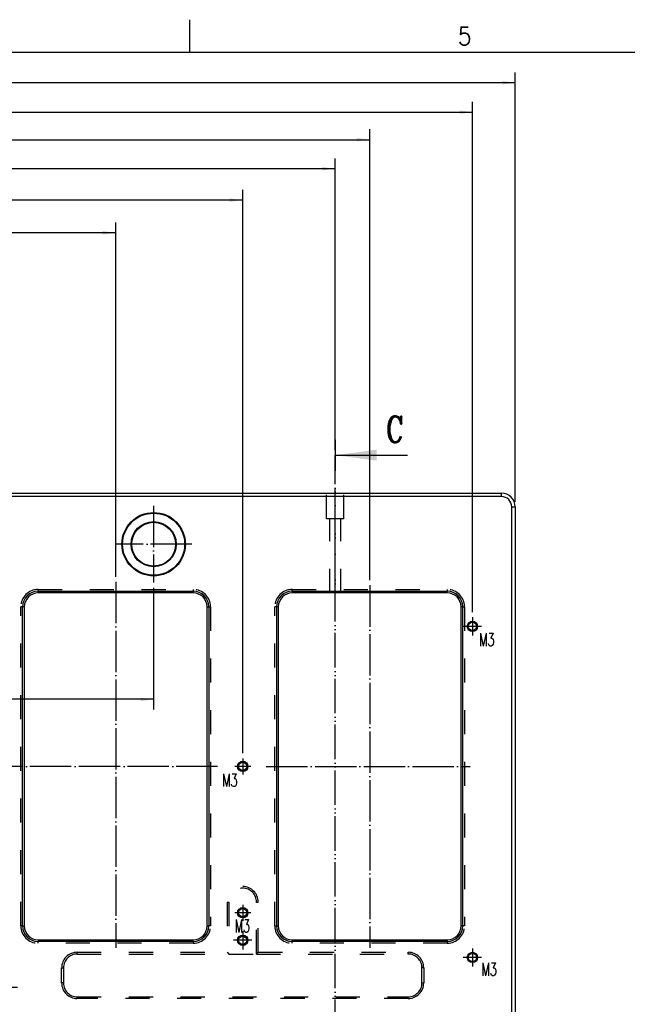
# Model space of a CAD drawing. Header units: inches. Extents: x -429 to 435, y -270 to 288.
# Tile 12 of 20: x -30 to 88, y 98 to 288. Entities that reach past the tile are written whole.
import ezdxf

# ---------------------------------------------------------------- set-up
doc = ezdxf.new("R2010")
doc.units = ezdxf.units.IN
for name, pattern in [('DASHED', [15, 7, -8]), ('DOT_CENTER', [14, 12, -1, 0, -1]), ('PHANTOM', [13, 10, -1, 0, -1, 0, -1])]:
    doc.linetypes.add(name, pattern=pattern)
doc.layers.add('1', color=7, linetype='Continuous')
doc.styles.add('CONVERTER_11', font='complex.shx', dxfattribs={"width": 0.76})
doc.styles.add('CONVERTER_12', font='txt.shx', dxfattribs={"width": 0.63})
doc.styles.add('CONVERTER_13', font='txt.shx', dxfattribs={"width": 0.9})
doc.dimstyles.new('ME10_DIM_108', dxfattribs={"dimtxt": 4.5, "dimasz": 3.75, "dimexe": 3, "dimexo": 1.5, "dimgap": 1.5, "dimtad": 0, "dimdsep": 46, "dimtxsty": 'CONVERTER_12', "dimsah": 1, "dimcen": 0.09, "dimclrd": 3, "dimclre": 3, "dimclrt": 3, "dimadec": 0, "dimazin": 0, "dimtol": 1, "dimtp": 0.05, "dimtm": 0.05, "dimtfac": 0.7, "dimtdec": 0, "dimtix": 1, "dimtmove": 0, "dimatfit": 3, "dimfxl": 1, "dimtolj": 1, "dimtzin": 0, "dimarcsym": 0})
doc.dimstyles.new('ME10_DIM_56', dxfattribs={"dimtxt": 4.5, "dimasz": 3.75, "dimexe": 3, "dimexo": 1.5, "dimgap": 1.5, "dimtad": 0, "dimdsep": 46, "dimtxsty": 'CONVERTER_12', "dimsah": 1, "dimcen": 0.09, "dimclrd": 3, "dimclre": 3, "dimclrt": 3, "dimadec": 0, "dimazin": 0, "dimtfac": 1, "dimtdec": 4, "dimtix": 1, "dimtmove": 0, "dimatfit": 3, "dimfxl": 1, "dimtolj": 1, "dimtzin": 0, "dimarcsym": 0})
doc.dimstyles.new('ME10_DIM_63', dxfattribs={"dimtxt": 4.5, "dimasz": 3.75, "dimexe": 3, "dimexo": 1.5, "dimgap": 1.5, "dimtad": 0, "dimdsep": 46, "dimtxsty": 'CONVERTER_12', "dimsah": 1, "dimcen": 0.09, "dimclrd": 3, "dimclre": 3, "dimclrt": 3, "dimadec": 0, "dimazin": 0, "dimtfac": 1, "dimtdec": 4, "dimtix": 1, "dimtmove": 0, "dimatfit": 3, "dimfxl": 1, "dimtolj": 1, "dimtzin": 0, "dimarcsym": 0})
doc.dimstyles.new('ME10_DIM_64', dxfattribs={"dimtxt": 4.5, "dimasz": 3.75, "dimexe": 3, "dimexo": 1.5, "dimgap": 1.5, "dimtad": 0, "dimdsep": 46, "dimtxsty": 'CONVERTER_12', "dimsah": 1, "dimcen": 0.09, "dimclrd": 3, "dimclre": 3, "dimclrt": 3, "dimadec": 0, "dimazin": 0, "dimtol": 1, "dimtp": 0.05, "dimtm": 0.05, "dimtfac": 0.7, "dimtdec": 0, "dimtix": 1, "dimtmove": 0, "dimatfit": 3, "dimfxl": 1, "dimtolj": 1, "dimtzin": 0, "dimarcsym": 0})
doc.dimstyles.new('ME10_DIM_65', dxfattribs={"dimtxt": 4.5, "dimasz": 3.75, "dimexe": 3, "dimexo": 1.5, "dimgap": 1.5, "dimtad": 0, "dimdsep": 46, "dimtxsty": 'CONVERTER_12', "dimsah": 1, "dimcen": 0.09, "dimclrd": 3, "dimclre": 3, "dimclrt": 3, "dimadec": 0, "dimazin": 0, "dimtfac": 1, "dimtdec": 4, "dimtix": 1, "dimtmove": 0, "dimatfit": 3, "dimfxl": 1, "dimtolj": 1, "dimtzin": 0, "dimarcsym": 0})
doc.dimstyles.new('ME10_DIM_66', dxfattribs={"dimtxt": 4.5, "dimasz": 3.75, "dimexe": 3, "dimexo": 1.5, "dimgap": 1.5, "dimtad": 0, "dimdsep": 46, "dimtxsty": 'CONVERTER_12', "dimsah": 1, "dimcen": 0.09, "dimclrd": 3, "dimclre": 3, "dimclrt": 3, "dimadec": 0, "dimazin": 0, "dimtfac": 1, "dimtdec": 4, "dimtix": 1, "dimtmove": 0, "dimatfit": 3, "dimfxl": 1, "dimtolj": 1, "dimtzin": 0, "dimarcsym": 0})
doc.dimstyles.new('ME10_DIM_67', dxfattribs={"dimtxt": 4.5, "dimasz": 3.75, "dimexe": 3, "dimexo": 1.5, "dimgap": 1.5, "dimtad": 0, "dimdsep": 46, "dimtxsty": 'CONVERTER_12', "dimsah": 1, "dimcen": 0.09, "dimclrd": 3, "dimclre": 3, "dimclrt": 3, "dimadec": 0, "dimazin": 0, "dimtol": 1, "dimtp": 0.05, "dimtm": 0.05, "dimtfac": 0.7, "dimtdec": 0, "dimtix": 1, "dimtmove": 0, "dimatfit": 3, "dimfxl": 1, "dimtolj": 1, "dimtzin": 0, "dimarcsym": 0})
doc.dimstyles.new('ME10_DIM_68', dxfattribs={"dimtxt": 4.5, "dimasz": 3.75, "dimexe": 3, "dimexo": 1.5, "dimgap": 1.5, "dimtad": 0, "dimdsep": 46, "dimtxsty": 'CONVERTER_12', "dimsah": 1, "dimcen": 0.09, "dimclrd": 3, "dimclre": 3, "dimclrt": 3, "dimadec": 0, "dimazin": 0, "dimtfac": 1, "dimtdec": 4, "dimtix": 1, "dimtmove": 0, "dimatfit": 3, "dimfxl": 1, "dimtolj": 1, "dimtzin": 0, "dimarcsym": 0})
doc.dimstyles.get("Standard").update_dxf_attribs({"dimtxt": 0.18, "dimasz": 0.18, "dimexe": 0.18, "dimexo": 0.0625, "dimgap": 0.09, "dimtad": 0, "dimtih": 1, "dimtoh": 1, "dimdec": 4, "dimzin": 0, "dimdsep": 46, "dimtxsty": 'Standard', "dimcen": 0.09, "dimadec": 0, "dimazin": 0, "dimtfac": 1, "dimtdec": 4, "dimtofl": 0, "dimtmove": 0, "dimatfit": 3, "dimfxl": 1, "dimtolj": 1, "dimtzin": 0, "dimarcsym": 0})

# ---------------------------------------------------------------- blocks, each defined once
blk = doc.blocks.new('E7018-24196_large_stiffener__35', base_point=(-501, -178.3))
at = {"color": 7, "linetype": 'Continuous'}
for p, q in [((-88.01, 295.3), (44.31, 295.3)), ((44.31, 295.3), (49.31, 295.3)), ((49.31, 295.3), (95, 295.3)), ((95, 294.3), (-497, 294.3)), ((98, 128.5), (98, 291.3)), ((99, 291.3), (99, 128.5)), ((-39.35, 266.82), (5.65, 266.82)), ((5.65, 266.32), (-39.35, 266.32)), ((34.31, 266.82), (79.31, 266.82)), ((45.21, 266.32), (34.31, 266.32)), ((48.41, 266.32), (45.21, 266.32)), ((79.31, 266.32), (48.41, 266.32)), ((-43.85, 169.64), (-43.85, 262.32)), ((-43.35, 262.32), (-43.35, 169.64)), ((9.65, 169.64), (9.65, 262.32)), ((10.15, 262.32), (10.15, 169.64)), ((29.81, 262.32), (29.81, 169.64)), ((30.31, 262.32), (30.31, 169.64)), ((83.31, 169.64), (83.31, 262.32)), ((83.81, 169.64), (83.81, 262.32)), ((-39.35, 165.64), (5.65, 165.64)), ((5.65, 165.14), (-39.35, 165.14)), ((34.31, 165.64), (79.31, 165.64)), ((79.31, 165.14), (34.31, 165.14))]:
    blk.add_line(p, q, dxfattribs=at)
at = {"color": 3, "linetype": 'DASHED'}
for p, q in [((44.31, 287.8), (44.31, 295.3)), ((49.31, 287.8), (49.31, 295.3)), ((45.21, 287.8), (44.31, 287.8)), ((48.41, 287.8), (45.21, 287.8)), ((45.21, 266.32), (45.21, 287.8)), ((48.41, 266.32), (48.41, 287.8)), ((49.31, 287.8), (48.41, 287.8)), ((-39.35, 267.32), (-39.35, 266.82)), ((-39.35, 267.32), (5.65, 267.32)), ((5.65, 267.32), (5.65, 266.82)), ((34.31, 267.32), (79.31, 267.32)), ((34.31, 266.82), (34.31, 267.32)), ((79.31, 267.32), (79.31, 266.82)), ((-43.85, 262.32), (-44.35, 262.32)), ((-44.35, 169.64), (-44.35, 262.32)), ((10.15, 262.32), (10.65, 262.32)), ((10.65, 262.32), (10.65, 169.64)), ((29.81, 262.32), (29.31, 262.32)), ((29.31, 169.64), (29.31, 262.32)), ((83.81, 262.32), (84.31, 262.32)), ((84.31, 262.32), (84.31, 169.64)), ((15.48, 176.6), (15.98, 176.6)), ((15.48, 176.6), (15.48, 162)), ((15.98, 176.6), (15.98, 161.5)), ((23.98, 176.6), (24.48, 176.6)), ((23.98, 161.5), (23.98, 176.6)), ((24.48, 162), (24.48, 176.6)), ((-43.85, 169.64), (-44.35, 169.64)), ((10.65, 169.64), (10.15, 169.64)), ((29.31, 169.64), (29.81, 169.64)), ((84.31, 169.64), (83.81, 169.64)), ((-39.35, 164.64), (-39.35, 165.14)), ((5.65, 164.64), (-39.35, 164.64)), ((5.65, 165.14), (5.65, 164.64)), ((34.31, 164.64), (34.31, 165.14)), ((79.31, 164.64), (34.31, 164.64)), ((79.31, 165.14), (79.31, 164.64)), ((-28.02, 162), (15.48, 162)), ((-28.02, 161.5), (-28.02, 162)), ((-28.02, 161.5), (15.98, 161.5)), ((15.48, 162), (15.98, 161.5)), ((15.98, 161.5), (23.98, 161.5)), ((24.48, 162), (23.98, 161.5)), ((23.98, 161.5), (67.98, 161.5)), ((24.48, 162), (67.98, 162)), ((67.98, 161.5), (67.98, 162)), ((-32.52, 157.5), (-32.02, 157.5)), ((-32.52, 153.1), (-32.52, 157.5)), ((-32.02, 157.5), (-32.02, 153.1)), ((71.98, 153.1), (71.98, 157.5)), ((72.48, 157.5), (71.98, 157.5)), ((72.48, 157.5), (72.48, 153.1)), ((-32.02, 153.1), (-32.52, 153.1)), ((71.98, 153.1), (72.48, 153.1)), ((-28.02, 148.6), (-28.02, 149.1)), ((-28.02, 149.1), (67.98, 149.1)), ((67.98, 148.6), (67.98, 149.1)), ((67.98, 148.6), (-28.02, 148.6))]:
    blk.add_line(p, q, dxfattribs=at)
at = {"color": 1, "linetype": 'Continuous'}
for p, q in [((95, 294.3), (95, 295.3)), ((98, 291.3), (99, 291.3)), ((-39.35, 266.32), (-39.35, 266.82)), ((5.65, 266.82), (5.65, 266.32)), ((34.31, 266.82), (34.31, 266.32)), ((79.31, 266.32), (79.31, 266.82)), ((-43.35, 262.32), (-43.85, 262.32)), ((9.65, 262.32), (10.15, 262.32)), ((30.31, 262.32), (29.81, 262.32)), ((83.81, 262.32), (83.31, 262.32)), ((-43.85, 169.64), (-43.35, 169.64)), ((9.65, 169.64), (10.15, 169.64)), ((29.81, 169.64), (30.31, 169.64)), ((83.31, 169.64), (83.81, 169.64)), ((-39.35, 165.64), (-39.35, 165.14)), ((5.65, 165.14), (5.65, 165.64)), ((34.31, 165.14), (34.31, 165.64)), ((79.31, 165.64), (79.31, 165.14))]:
    blk.add_line(p, q, dxfattribs=at)
at = {"color": 7, "linetype": 'Continuous'}
for centre, radius in [((-5.85, 280.47), 9.2), ((-5.85, 280.47), 9), ((-5.85, 280.47), 6.55), ((-5.85, 280.47), 6.35), ((86.61, 256.62), 1.5), ((86.61, 256.62), 1.2), ((19.98, 215.98), 1.5), ((19.98, 215.98), 1.2), ((19.98, 173.5), 1.5), ((19.98, 173.5), 1.2), ((19.98, 165.5), 1.5), ((19.98, 165.5), 1.2), ((86.61, 160.5), 1.5), ((86.61, 160.5), 1.2)]:
    blk.add_circle(centre, radius, dxfattribs=at)
for centre, radius, start, end in [((95, 291.3), 4, 0, 90), ((95, 291.3), 3, 0, 90), ((-39.35, 262.32), 4.5, 90, 180), ((-39.35, 262.32), 4, 90, 180), ((5.65, 262.32), 4.5, 0, 90), ((5.65, 262.32), 4, 0, 90), ((34.31, 262.32), 4.5, 90, 180), ((34.31, 262.32), 4, 90, 180), ((79.31, 262.32), 4.5, 360, 90), ((79.31, 262.32), 4, 360, 90), ((-39.35, 169.64), 4.5, 180, 270), ((-39.35, 169.64), 4, 180, 270), ((5.65, 169.64), 4.5, 270, 0), ((5.65, 169.64), 4, 270, 0), ((34.31, 169.64), 4.5, 180, 270), ((34.31, 169.64), 4, 180, 270), ((79.31, 169.64), 4, 270, 0), ((79.31, 169.64), 4.5, 270, 0)]:
    blk.add_arc(centre, radius, start, end, dxfattribs=at)
at = {"color": 3, "linetype": 'DASHED'}
for centre, radius, start, end in [((-39.35, 262.32), 5, 90, 180), ((5.65, 262.32), 5, 0, 90), ((34.31, 262.32), 5, 90, 180), ((79.31, 262.32), 5, 0, 90), ((19.98, 176.6), 4.5, 0, 180), ((19.98, 176.6), 4, 0, 180), ((-39.35, 169.64), 5, 180, 270), ((5.65, 169.64), 5, 270, 0), ((34.31, 169.64), 5, 180, 270), ((79.31, 169.64), 5, 270, 0), ((-28.02, 157.5), 4.5, 90, 180), ((-28.02, 157.5), 4, 90, 180), ((67.98, 157.5), 4.5, 0, 90), ((67.98, 157.5), 4, 0, 90), ((-28.02, 153.1), 4.5, 180, 270), ((-28.02, 153.1), 4, 180, 270), ((67.98, 153.1), 4.5, 270, 0), ((67.98, 153.1), 4, 270, 0)]:
    blk.add_arc(centre, radius, start, end, dxfattribs=at)
at = {"layer": '1', "color": 1, "linetype": 'DOT_CENTER'}
for p, q in [((46.81, 264.53), (46.81, 296.8)), ((-5.85, 291.59), (-5.85, 269.35)), ((5.27, 280.47), (-16.97, 280.47)), ((-16.85, 269.52), (-16.85, 163.28)), ((56.81, 268.53), (56.81, 163.28)), ((86.61, 259.27), (86.61, 253.97)), ((89.26, 256.62), (83.96, 256.62)), ((19.98, 218.3), (19.98, 213.66)), ((12.72, 215.98), (-46.88, 215.98)), ((22.3, 215.98), (17.66, 215.98)), ((26.81, 215.98), (85.99, 215.98)), ((19.98, 175.82), (19.98, 171.18)), ((22.3, 173.5), (17.66, 173.5)), ((19.98, 168.15), (19.98, 162.85)), ((22.63, 165.5), (17.33, 165.5)), ((86.61, 163.15), (86.61, 157.85)), ((89.26, 160.5), (83.96, 160.5))]:
    blk.add_line(p, q, dxfattribs=at)
blk = doc.blocks.new('*D95')
at = {"layer": '1', "color": 3, "linetype": 'Continuous'}
for p, q in [((-201, 301.38), (-201, 232.44)), ((-5.85, 267.85), (-5.85, 232.44)), ((-182.94, 235.44), (-201, 235.44)), ((-5.85, 235.44), (-167.5, 235.44))]:
    blk.add_line(p, q, dxfattribs=at)
at = {"layer": '1', "color": 3}
for points in [[(-197.25, 235.93), (-197.25, 234.94), (-201, 235.44)], [(-9.6, 234.94), (-9.6, 235.93), (-5.85, 235.44)]]:
    blk.add_solid(points, dxfattribs=at)
at = {"layer": '1', "color": 3, "insert": (-181.44, 233.41), "char_height": 4.5, "attachment_point": 7, "rotation": 0.0001, "line_spacing_factor": 0.60024, "style": 'CONVERTER_12'}
blk.add_mtext('195,15', dxfattribs=at)
blk = doc.blocks.new('*D102')
at = {"layer": '1', "color": 3, "linetype": 'Continuous'}
for p, q in [((-385.15, 270.17), (-385.15, 373.87)), ((-16.85, 271.02), (-16.85, 373.87)), ((-206, 370.87), (-385.15, 370.87)), ((-16.85, 370.87), (-191.51, 370.87))]:
    blk.add_line(p, q, dxfattribs=at)
at = {"layer": '1', "color": 3}
for points in [[(-381.4, 371.36), (-381.4, 370.37), (-385.15, 370.87)], [(-20.6, 370.37), (-20.6, 371.36), (-16.85, 370.87)]]:
    blk.add_solid(points, dxfattribs=at)
at = {"layer": '1', "color": 3, "insert": (-204.5, 368.84), "char_height": 4.5, "attachment_point": 7, "rotation": 0.0001, "line_spacing_factor": 0.60024, "style": 'CONVERTER_12'}
blk.add_mtext('368,3', dxfattribs=at)
blk = doc.blocks.new('*D103')
at = {"layer": '1', "color": 3, "linetype": 'Continuous'}
for p, q in [((-421.98, 220.13), (-421.98, 383.35)), ((19.98, 219.8), (19.98, 383.35)), ((-212.34, 380.35), (-421.98, 380.35)), ((19.98, 380.35), (-186.09, 380.35))]:
    blk.add_line(p, q, dxfattribs=at)
at = {"layer": '1', "color": 3}
for points in [[(-418.23, 380.84), (-418.23, 379.85), (-421.98, 380.35)], [(16.23, 379.85), (16.23, 380.84), (19.98, 380.35)]]:
    blk.add_solid(points, dxfattribs=at)
at = {"layer": '1', "color": 3, "insert": (-210.84, 378.32), "char_height": 4.5, "attachment_point": 7, "rotation": 0.0001, "line_spacing_factor": 0.60024, "style": 'CONVERTER_12'}
blk.add_mtext('\\C3;441,96\\C3;\\H3.15;{\\Fgdt;`}0,05', dxfattribs=at)
blk = doc.blocks.new('*D104')
at = {"layer": '1', "color": 3, "linetype": 'Continuous'}
for p, q in [((-448.81, 298.3), (-448.81, 392.47)), ((46.81, 307.81), (46.81, 392.47)), ((-207.72, 389.47), (-448.81, 389.47)), ((46.81, 389.47), (-190.39, 389.47))]:
    blk.add_line(p, q, dxfattribs=at)
at = {"layer": '1', "color": 3}
for points in [[(-445.06, 389.97), (-445.06, 388.98), (-448.81, 389.47)], [(43.06, 388.98), (43.06, 389.97), (46.81, 389.47)]]:
    blk.add_solid(points, dxfattribs=at)
at = {"layer": '1', "color": 3, "insert": (-206.22, 387.45), "char_height": 4.5, "attachment_point": 7, "rotation": 0.0001, "line_spacing_factor": 0.60024, "style": 'CONVERTER_12'}
blk.add_mtext('495,62', dxfattribs=at)
blk = doc.blocks.new('*D105')
at = {"layer": '1', "color": 3, "linetype": 'Continuous'}
for p, q in [((-458.81, 270.82), (-458.81, 400.9)), ((56.81, 270.03), (56.81, 400.9)), ((-458.81, 397.9), (-207.95, 397.9)), ((-191.56, 397.9), (56.81, 397.9))]:
    blk.add_line(p, q, dxfattribs=at)
at = {"layer": '1', "color": 3}
for points in [[(-455.06, 398.39), (-455.06, 397.4), (-458.81, 397.9)], [(53.06, 397.4), (53.06, 398.39), (56.81, 397.9)]]:
    blk.add_solid(points, dxfattribs=at)
at = {"layer": '1', "color": 3, "insert": (-206.45, 395.87), "char_height": 4.5, "attachment_point": 7, "rotation": 0.0001, "line_spacing_factor": 0.60024, "style": 'CONVERTER_12'}
blk.add_mtext('515,62', dxfattribs=at)
blk = doc.blocks.new('*D106')
at = {"layer": '1', "color": 3, "linetype": 'Continuous'}
for p, q in [((-488.61, 260.44), (-488.61, 408.89)), ((86.61, 260.77), (86.61, 408.89)), ((-488.61, 405.89), (-212.3, 405.89)), ((-185.11, 405.89), (86.61, 405.89))]:
    blk.add_line(p, q, dxfattribs=at)
at = {"layer": '1', "color": 3}
for points in [[(-484.86, 406.38), (-484.86, 405.39), (-488.61, 405.89)], [(82.86, 405.39), (82.86, 406.38), (86.61, 405.89)]]:
    blk.add_solid(points, dxfattribs=at)
at = {"layer": '1', "color": 3, "insert": (-210.8, 403.86), "char_height": 4.5, "attachment_point": 7, "rotation": 0.0001, "line_spacing_factor": 0.60024, "style": 'CONVERTER_12'}
blk.add_mtext('\\C3;575,22\\C3;\\H3.15;{\\Fgdt;`}0,05', dxfattribs=at)
blk = doc.blocks.new('*D107')
at = {"layer": '1', "color": 3, "linetype": 'Continuous'}
for p, q in [((-501, 292.8), (-501, 417.44)), ((99, 292.8), (99, 417.44)), ((-207.49, 414.44), (-501, 414.44)), ((99, 414.44), (-196.93, 414.44))]:
    blk.add_line(p, q, dxfattribs=at)
at = {"layer": '1', "color": 3}
for points in [[(-497.25, 414.93), (-497.25, 413.95), (-501, 414.44)], [(95.25, 413.95), (95.25, 414.93), (99, 414.44)]]:
    blk.add_solid(points, dxfattribs=at)
at = {"layer": '1', "color": 3, "insert": (-205.99, 412.19), "char_height": 4.5, "attachment_point": 7, "rotation": 0.0001, "line_spacing_factor": 0.60024, "style": 'CONVERTER_12'}
blk.add_mtext('600', dxfattribs=at)
blk = doc.blocks.new('*D147')
at = {"layer": '1', "color": 3, "linetype": 'Continuous'}
for p, q in [((-57.35, 151.9), (-45.29, 151.9)), ((-48.29, 122.74), (-48.29, 151.9)), ((-48.29, 58.5), (-48.29, 101.22)), ((107.83, 58.5), (-51.29, 58.5))]:
    blk.add_line(p, q, dxfattribs=at)
at = {"layer": '1', "color": 3}
for points in [[(-47.79, 148.15), (-48.78, 148.15), (-48.29, 151.9)], [(-48.78, 62.25), (-47.79, 62.25), (-48.29, 58.5)]]:
    blk.add_solid(points, dxfattribs=at)
at = {"layer": '1', "color": 3, "insert": (-46.26, 102.72), "char_height": 4.5, "attachment_point": 7, "rotation": 90, "line_spacing_factor": 0.60024, "style": 'CONVERTER_12'}
blk.add_mtext('\\C3;93,4\\C3;\\H3.15;{\\Fgdt;`}0,05', dxfattribs=at)
blk = doc.blocks.new('Drawing_Grid_Zones', base_point=(-419.35, -254.88))
at = {"layer": '1', "color": 4, "linetype": 'Continuous'}
blk.add_line((3.05, 288.48), (3.05, 282.13), dxfattribs=at)
at = {"layer": '1', "color": 4, "insert": (56.23, 285.31), "char_height": 3.5, "attachment_point": 5, "line_spacing_factor": 1.080432, "style": 'CONVERTER_13'}
blk.add_mtext('5', dxfattribs=at)
blk = doc.blocks.new('D_Size_Verigy_Frame', base_point=(-419.35, -254.88))
at = {"layer": '1', "color": 7, "linetype": 'Continuous'}
blk.add_line((425.5, 282.13), (-419.4, 282.13), dxfattribs=at)
at = {"layer": '1'}
blk.add_blockref('Drawing_Grid_Zones', (-419.35, -254.88), dxfattribs=at)
blk = doc.blocks.new('C-C__32', base_point=(19.98, -219.47))
at = {"layer": '1', "color": 4, "linetype": 'PHANTOM'}
blk.add_line((46.81, 58.5), (46.81, 306.31), dxfattribs=at)
at = {"layer": '1', "color": 4}
blk.add_solid([(58.81, 307.89), (58.81, 304.73), (46.81, 306.31)], dxfattribs=at)
at = {"layer": '1', "color": 4, "insert": (64.06, 313.81), "char_height": 7.5, "attachment_point": 5, "line_spacing_factor": 1.080432, "style": 'CONVERTER_11'}
blk.add_mtext('C', dxfattribs=at)
at = {"layer": '1', "color": 4, "linetype": 'Continuous', "has_arrowhead": 0}
for points in [[(46.81, 310.81), (46.81, 306.31)], [(46.81, 306.31), (46.81, 301.81)], [(46.81, 306.31), (67.81, 306.31)]]:
    blk.add_leader(points, dimstyle='Standard', dxfattribs=at)
blk = doc.blocks.new('front1', base_point=(-201, 58.5))
blk.add_blockref('E7018-24196_large_stiffener__35', (-501, -178.3))
at = {"layer": '1'}
blk.add_blockref('C-C__32', (19.98, -219.468), dxfattribs=at)
at = {"layer": '1', "color": 1, "style": 'CONVERTER_12', "width": 0.63}
for p in [(88.529, 250.891), (14.033, 210.099), (17.651, 167.794), (89.206, 155.174)]:
    blk.add_text('M3', height=3.75, dxfattribs=at).set_placement(p)
at = {"layer": '1'}
for base, p1, p2, dimstyle, picture, middle in [((99, 414.44), (-501, 291.3), (99, 291.3), 'ME10_DIM_68', '*D107', (-202.211, 414.44)), ((-488.61, 405.886), (86.61, 259.27), (-488.61, 258.94), 'ME10_DIM_67', '*D106', (-198.7, 405.886)), ((-458.81, 397.898), (56.81, 268.529), (-458.81, 269.324), 'ME10_DIM_66', '*D105', (-199.753, 397.898)), ((46.81, 389.473), (-448.81, 296.8), (46.81, 306.311), 'ME10_DIM_65', '*D104', (-199.051, 389.473)), ((19.98, 380.346), (-421.98, 218.63), (19.98, 218.3), 'ME10_DIM_64', '*D103', (-199.217, 380.346)), ((-16.85, 370.868), (-385.15, 268.67), (-16.85, 269.515), 'ME10_DIM_63', '*D102', (-198.756, 370.868)), ((-5.85, 235.436), (-201, 302.878), (-5.85, 269.351), 'ME10_DIM_56', '*D95', (-175.217, 235.436))]:
    dim = blk.add_linear_dim(base=base, p1=p1, p2=p2, dimstyle=dimstyle, dxfattribs=at)
    dim.commit()
    dim.dimension.update_dxf_attribs({"geometry": picture, "text_midpoint": middle, "text_rotation": 0.00014})
dim = blk.add_linear_dim(base=(-48.287, 58.5), p1=(-58.85, 151.9), p2=(109.328, 58.5), angle=90, dimstyle='ME10_DIM_108', dxfattribs=at)
dim.commit()
dim.dimension.update_dxf_attribs({"geometry": '*D147', "text_midpoint": (-48.287, 111.98), "text_rotation": 90})

msp = doc.modelspace()

# ---------------------------------------------------------------- block references
msp.add_blockref('D_Size_Verigy_Frame', (-419.35, -254.88))
at = {"xscale": 0.66666666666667, "yscale": 0.66666666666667, "zscale": 0.66666666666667}
msp.add_blockref('front1', (-134, 39), dxfattribs=at)

doc.saveas('drawing.dxf')
